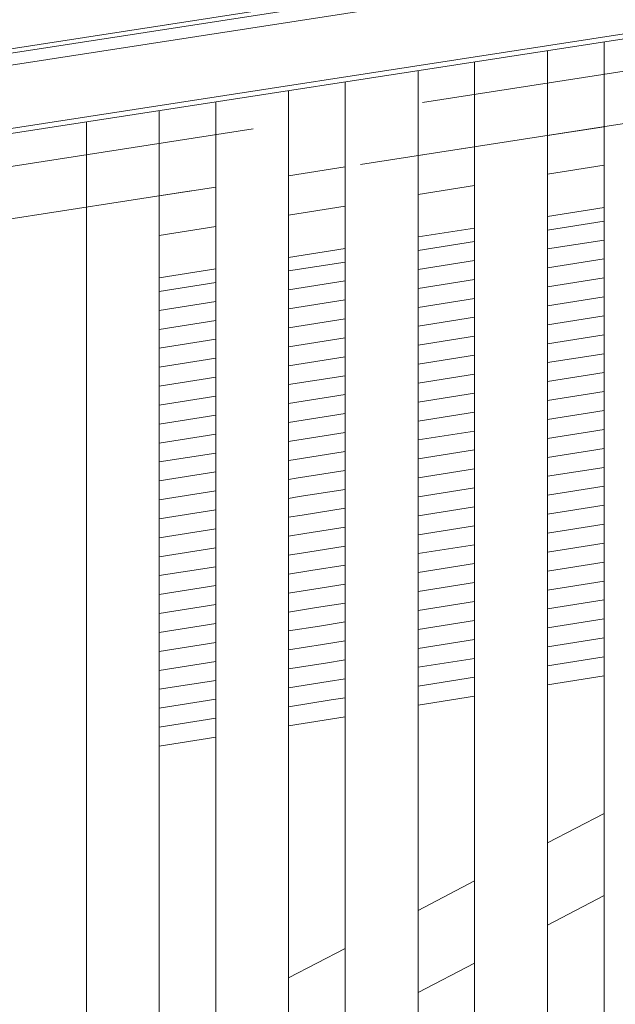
# Model space of a CAD drawing. Header units: millimetres. Extents: x -65 to 293624, y -1905 to 31061.
# Tile 205 of 256: x 113266 to 113634, y 22206 to 22814. Entities that reach past the tile are written whole.
import ezdxf

# ---------------------------------------------------------------- set-up
doc = ezdxf.new("R2010")
doc.units = ezdxf.units.MM
doc.header["$MEASUREMENT"] = 0
doc.linetypes.add('Hidden Line', pattern=[317.5, 211.666667, -105.833333])
for name, color, linetype in [('00 2D joon.AR', 7, 'Continuous'), ('1236 Katuslaed.AR', 7, 'Continuous'), ('1245 Sisehoovi varjestus.AR', 7, 'Continuous'), ('1248 Vihmaveerennid.AR', 7, 'Continuous'), ('1253 Terrassipostid.AR', 7, 'Continuous'), ('1263 Katuse alusserv.AR', 7, 'Continuous')]:
    doc.layers.add(name, color=color, linetype=linetype)

# ---------------------------------------------------------------- blocks, each defined once
blk = doc.blocks.new('Section Element_1060_3', base_point=(20443.11, 12361.43))
at = {"layer": '1253 Terrassipostid.AR', "color": 7, "linetype": 'Continuous', "lineweight": 13}
blk.add_line((113306.91, 22750.86), (113306.91, 16346.43), dxfattribs=at)
blk = doc.blocks.new('Section Element_1428_3', base_point=(20443.11, 12361.43))
at = {"layer": '1248 Vihmaveerennid.AR', "color": 7, "linetype": 'Continuous', "lineweight": 13}
for p, q in [((107570.49, 21918.29), (129117.53, 25242.47)), ((107568.05, 21915.2), (129117.8, 25239.8)), ((107543.87, 21904.09), (115361.89, 23110.22)), ((107539.52, 21861.1), (115361.91, 23067.9)), ((107539.84, 21864.29), (115361.91, 23071.05))]:
    blk.add_line(p, q, dxfattribs=at)
blk = doc.blocks.new('*X2062', base_point=(20443.11, 12361.43))
at = {"layer": '1263 Katuse alusserv.AR', "color": 7, "linetype": 'Continuous', "lineweight": 13}
for p, q in [((113386.88, 22651.73), (113351.88, 22646.2)), ((113386.88, 22651.73), (113351.88, 22646.2)), ((113386.88, 22640.03), (113351.88, 22634.5)), ((113386.88, 22640.03), (113351.88, 22634.5)), ((113386.88, 22628.34), (113351.88, 22622.81)), ((113386.88, 22628.34), (113351.88, 22622.81)), ((113386.88, 22616.64), (113351.88, 22611.11)), ((113386.88, 22616.64), (113351.88, 22611.11)), ((113386.88, 22604.94), (113351.88, 22599.41)), ((113386.88, 22604.94), (113351.88, 22599.41)), ((113386.88, 22593.24), (113351.88, 22587.71)), ((113386.88, 22593.24), (113351.88, 22587.71)), ((113386.88, 22581.54), (113351.88, 22576.01)), ((113386.88, 22581.54), (113351.88, 22576.01)), ((113386.88, 22569.84), (113351.88, 22564.31)), ((113386.88, 22569.84), (113351.88, 22564.31)), ((113386.88, 22558.15), (113351.88, 22552.62)), ((113386.88, 22558.15), (113351.88, 22552.62)), ((113386.88, 22546.45), (113351.88, 22540.92)), ((113386.88, 22546.45), (113351.88, 22540.92)), ((113386.88, 22534.75), (113351.88, 22529.22)), ((113386.88, 22534.75), (113351.88, 22529.22)), ((113386.88, 22523.05), (113351.88, 22517.52)), ((113386.88, 22523.05), (113351.88, 22517.52)), ((113386.88, 22511.35), (113351.88, 22505.82)), ((113386.88, 22511.35), (113351.88, 22505.82)), ((113386.88, 22499.65), (113351.88, 22494.12)), ((113386.88, 22499.65), (113351.88, 22494.12)), ((113386.88, 22487.96), (113351.88, 22482.43)), ((113386.88, 22487.96), (113351.88, 22482.43)), ((113386.88, 22476.26), (113351.88, 22470.73)), ((113386.88, 22476.26), (113351.88, 22470.73)), ((113386.88, 22464.56), (113351.88, 22459.03)), ((113386.88, 22464.56), (113351.88, 22459.03)), ((113386.88, 22452.86), (113351.88, 22447.33)), ((113386.88, 22452.86), (113351.88, 22447.33)), ((113386.88, 22441.16), (113351.88, 22435.63)), ((113386.88, 22441.16), (113351.88, 22435.63)), ((113386.88, 22429.46), (113351.88, 22423.93)), ((113386.88, 22429.46), (113351.88, 22423.93)), ((113386.88, 22417.77), (113351.88, 22412.24)), ((113386.88, 22417.77), (113351.88, 22412.24)), ((113386.88, 22406.07), (113351.88, 22400.54)), ((113386.88, 22406.07), (113351.88, 22400.54)), ((113386.88, 22394.37), (113351.88, 22388.84)), ((113386.88, 22394.37), (113351.88, 22388.84)), ((113386.88, 22382.67), (113351.88, 22377.14)), ((113386.88, 22382.67), (113351.88, 22377.14))]:
    blk.add_line(p, q, dxfattribs=at)
blk = doc.blocks.new('*X2063', base_point=(20443.11, 12361.43))
at = {"layer": '1263 Katuse alusserv.AR', "color": 7, "linetype": 'Continuous', "lineweight": 13}
for p, q in [((113386.88, 22651.73), (113351.88, 22646.2)), ((113386.88, 22651.73), (113351.88, 22646.2)), ((113386.88, 22640.03), (113351.88, 22634.5)), ((113386.88, 22640.03), (113351.88, 22634.5)), ((113386.88, 22628.34), (113351.88, 22622.81)), ((113386.88, 22628.34), (113351.88, 22622.81)), ((113386.88, 22616.64), (113351.88, 22611.11)), ((113386.88, 22616.64), (113351.88, 22611.11)), ((113386.88, 22604.94), (113351.88, 22599.41)), ((113386.88, 22604.94), (113351.88, 22599.41)), ((113386.88, 22593.24), (113351.88, 22587.71)), ((113386.88, 22593.24), (113351.88, 22587.71)), ((113386.88, 22581.54), (113351.88, 22576.01)), ((113386.88, 22581.54), (113351.88, 22576.01)), ((113386.88, 22569.84), (113351.88, 22564.31)), ((113386.88, 22569.84), (113351.88, 22564.31)), ((113386.88, 22558.15), (113351.88, 22552.62)), ((113386.88, 22558.15), (113351.88, 22552.62)), ((113386.88, 22546.45), (113351.88, 22540.92)), ((113386.88, 22546.45), (113351.88, 22540.92)), ((113386.88, 22534.75), (113351.88, 22529.22)), ((113386.88, 22534.75), (113351.88, 22529.22)), ((113386.88, 22523.05), (113351.88, 22517.52)), ((113386.88, 22523.05), (113351.88, 22517.52)), ((113386.88, 22511.35), (113351.88, 22505.82)), ((113386.88, 22511.35), (113351.88, 22505.82)), ((113386.88, 22499.65), (113351.88, 22494.12)), ((113386.88, 22499.65), (113351.88, 22494.12)), ((113386.88, 22487.96), (113351.88, 22482.43)), ((113386.88, 22487.96), (113351.88, 22482.43)), ((113386.88, 22476.26), (113351.88, 22470.73)), ((113386.88, 22476.26), (113351.88, 22470.73)), ((113386.88, 22464.56), (113351.88, 22459.03)), ((113386.88, 22464.56), (113351.88, 22459.03)), ((113386.88, 22452.86), (113351.88, 22447.33)), ((113386.88, 22452.86), (113351.88, 22447.33)), ((113386.88, 22441.16), (113351.88, 22435.63)), ((113386.88, 22441.16), (113351.88, 22435.63)), ((113386.88, 22429.46), (113351.88, 22423.93)), ((113386.88, 22429.46), (113351.88, 22423.93)), ((113386.88, 22417.77), (113351.88, 22412.24)), ((113386.88, 22417.77), (113351.88, 22412.24)), ((113386.88, 22406.07), (113351.88, 22400.54)), ((113386.88, 22406.07), (113351.88, 22400.54)), ((113386.88, 22394.37), (113351.88, 22388.84)), ((113386.88, 22394.37), (113351.88, 22388.84)), ((113386.88, 22382.67), (113351.88, 22377.14)), ((113386.88, 22382.67), (113351.88, 22377.14))]:
    blk.add_line(p, q, dxfattribs=at)
blk = doc.blocks.new('*X2064', base_point=(20443.11, 12361.43))
at = {"layer": '1263 Katuse alusserv.AR', "color": 7, "linetype": 'Continuous', "lineweight": 13}
for p, q in [((113466.88, 22664.37), (113431.88, 22658.84)), ((113466.88, 22664.37), (113431.88, 22658.84)), ((113466.88, 22652.67), (113431.88, 22647.14)), ((113466.88, 22652.67), (113431.88, 22647.14)), ((113466.88, 22640.98), (113431.88, 22635.45)), ((113466.88, 22640.98), (113431.88, 22635.45)), ((113466.88, 22629.28), (113431.88, 22623.75)), ((113466.88, 22629.28), (113431.88, 22623.75)), ((113466.88, 22617.58), (113431.88, 22612.05)), ((113466.88, 22617.58), (113431.88, 22612.05)), ((113466.88, 22605.88), (113431.88, 22600.35)), ((113466.88, 22605.88), (113431.88, 22600.35)), ((113466.88, 22594.18), (113431.88, 22588.65)), ((113466.88, 22594.18), (113431.88, 22588.65)), ((113466.88, 22582.48), (113431.88, 22576.95)), ((113466.88, 22582.48), (113431.88, 22576.95)), ((113466.88, 22570.79), (113431.88, 22565.26)), ((113466.88, 22570.79), (113431.88, 22565.26)), ((113466.88, 22559.09), (113432.99, 22553.73)), ((113466.88, 22559.09), (113432.99, 22553.73)), ((113432.99, 22553.73), (113431.88, 22553.56)), ((113432.99, 22553.73), (113431.88, 22553.56)), ((113466.88, 22547.39), (113434.79, 22542.32)), ((113466.88, 22547.39), (113434.79, 22542.32)), ((113434.79, 22542.32), (113431.88, 22541.86)), ((113434.79, 22542.32), (113431.88, 22541.86)), ((113436.59, 22530.91), (113431.88, 22530.16)), ((113436.59, 22530.91), (113431.88, 22530.16)), ((113466.88, 22535.69), (113436.59, 22530.91)), ((113466.88, 22535.69), (113436.59, 22530.91)), ((113438.4, 22519.49), (113431.88, 22518.46)), ((113438.4, 22519.49), (113431.88, 22518.46)), ((113466.88, 22523.99), (113438.4, 22519.49)), ((113466.88, 22523.99), (113438.4, 22519.49)), ((113440.2, 22508.08), (113431.88, 22506.76)), ((113440.2, 22508.08), (113431.88, 22506.76)), ((113466.88, 22512.29), (113440.2, 22508.08)), ((113466.88, 22512.29), (113440.2, 22508.08)), ((113466.88, 22500.6), (113442, 22496.67)), ((113466.88, 22500.6), (113442, 22496.67)), ((113442, 22496.67), (113431.88, 22495.07)), ((113442, 22496.67), (113431.88, 22495.07)), ((113466.88, 22488.9), (113443.81, 22485.25)), ((113466.88, 22488.9), (113443.81, 22485.25)), ((113443.81, 22485.25), (113431.88, 22483.37)), ((113443.81, 22485.25), (113431.88, 22483.37)), ((113466.88, 22477.2), (113445.61, 22473.84)), ((113466.88, 22477.2), (113445.61, 22473.84)), ((113445.61, 22473.84), (113431.88, 22471.67)), ((113445.61, 22473.84), (113431.88, 22471.67)), ((113466.88, 22465.5), (113447.41, 22462.43)), ((113466.88, 22465.5), (113447.41, 22462.43)), ((113447.41, 22462.43), (113431.88, 22459.97)), ((113447.41, 22462.43), (113431.88, 22459.97)), ((113466.88, 22453.8), (113449.22, 22451.01)), ((113466.88, 22453.8), (113449.22, 22451.01)), ((113449.22, 22451.01), (113431.88, 22448.27)), ((113449.22, 22451.01), (113431.88, 22448.27)), ((113451.02, 22439.6), (113431.88, 22436.57)), ((113451.02, 22439.6), (113431.88, 22436.57)), ((113466.88, 22442.11), (113451.02, 22439.6)), ((113466.88, 22442.11), (113451.02, 22439.6)), ((113452.82, 22428.19), (113431.88, 22424.88)), ((113452.82, 22428.19), (113431.88, 22424.88)), ((113466.88, 22430.41), (113452.82, 22428.19)), ((113466.88, 22430.41), (113452.82, 22428.19)), ((113454.63, 22416.77), (113431.88, 22413.18)), ((113454.63, 22416.77), (113431.88, 22413.18)), ((113466.88, 22418.71), (113454.63, 22416.77)), ((113466.88, 22418.71), (113454.63, 22416.77)), ((113456.43, 22405.36), (113431.88, 22401.48)), ((113456.43, 22405.36), (113431.88, 22401.48)), ((113466.88, 22407.01), (113456.43, 22405.36)), ((113466.88, 22407.01), (113456.43, 22405.36)), ((113458.23, 22393.95), (113431.88, 22389.78)), ((113458.23, 22393.95), (113431.88, 22389.78)), ((113466.88, 22395.31), (113458.23, 22393.95)), ((113466.88, 22395.31), (113458.23, 22393.95))]:
    blk.add_line(p, q, dxfattribs=at)
blk = doc.blocks.new('*X2065', base_point=(20443.11, 12361.43))
at = {"layer": '1263 Katuse alusserv.AR', "color": 7, "linetype": 'Continuous', "lineweight": 13}
for p, q in [((113466.88, 22664.37), (113431.88, 22658.84)), ((113466.88, 22664.37), (113431.88, 22658.84)), ((113466.88, 22652.67), (113431.88, 22647.14)), ((113466.88, 22652.67), (113431.88, 22647.14)), ((113466.88, 22640.98), (113431.88, 22635.45)), ((113466.88, 22640.98), (113431.88, 22635.45)), ((113466.88, 22629.28), (113431.88, 22623.75)), ((113466.88, 22629.28), (113431.88, 22623.75)), ((113466.88, 22617.58), (113431.88, 22612.05)), ((113466.88, 22617.58), (113431.88, 22612.05)), ((113466.88, 22605.88), (113431.88, 22600.35)), ((113466.88, 22605.88), (113431.88, 22600.35)), ((113466.88, 22594.18), (113431.88, 22588.65)), ((113466.88, 22594.18), (113431.88, 22588.65)), ((113466.88, 22582.48), (113431.88, 22576.95)), ((113466.88, 22582.48), (113431.88, 22576.95)), ((113466.88, 22570.79), (113431.88, 22565.26)), ((113466.88, 22570.79), (113431.88, 22565.26)), ((113466.88, 22559.09), (113432.99, 22553.73)), ((113466.88, 22559.09), (113432.99, 22553.73)), ((113432.99, 22553.73), (113431.88, 22553.56)), ((113432.99, 22553.73), (113431.88, 22553.56)), ((113466.88, 22547.39), (113434.79, 22542.32)), ((113466.88, 22547.39), (113434.79, 22542.32)), ((113434.79, 22542.32), (113431.88, 22541.86)), ((113434.79, 22542.32), (113431.88, 22541.86)), ((113436.59, 22530.91), (113431.88, 22530.16)), ((113436.59, 22530.91), (113431.88, 22530.16)), ((113466.88, 22535.69), (113436.59, 22530.91)), ((113466.88, 22535.69), (113436.59, 22530.91)), ((113438.4, 22519.49), (113431.88, 22518.46)), ((113438.4, 22519.49), (113431.88, 22518.46)), ((113466.88, 22523.99), (113438.4, 22519.49)), ((113466.88, 22523.99), (113438.4, 22519.49)), ((113440.2, 22508.08), (113431.88, 22506.76)), ((113440.2, 22508.08), (113431.88, 22506.76)), ((113466.88, 22512.29), (113440.2, 22508.08)), ((113466.88, 22512.29), (113440.2, 22508.08)), ((113466.88, 22500.6), (113442, 22496.67)), ((113466.88, 22500.6), (113442, 22496.67)), ((113442, 22496.67), (113431.88, 22495.07)), ((113442, 22496.67), (113431.88, 22495.07)), ((113466.88, 22488.9), (113443.81, 22485.25)), ((113466.88, 22488.9), (113443.81, 22485.25)), ((113443.81, 22485.25), (113431.88, 22483.37)), ((113443.81, 22485.25), (113431.88, 22483.37)), ((113466.88, 22477.2), (113445.61, 22473.84)), ((113466.88, 22477.2), (113445.61, 22473.84)), ((113445.61, 22473.84), (113431.88, 22471.67)), ((113445.61, 22473.84), (113431.88, 22471.67)), ((113466.88, 22465.5), (113447.41, 22462.43)), ((113466.88, 22465.5), (113447.41, 22462.43)), ((113447.41, 22462.43), (113431.88, 22459.97)), ((113447.41, 22462.43), (113431.88, 22459.97)), ((113466.88, 22453.8), (113449.22, 22451.01)), ((113466.88, 22453.8), (113449.22, 22451.01)), ((113449.22, 22451.01), (113431.88, 22448.27)), ((113449.22, 22451.01), (113431.88, 22448.27)), ((113451.02, 22439.6), (113431.88, 22436.57)), ((113451.02, 22439.6), (113431.88, 22436.57)), ((113466.88, 22442.11), (113451.02, 22439.6)), ((113466.88, 22442.11), (113451.02, 22439.6)), ((113452.82, 22428.19), (113431.88, 22424.88)), ((113452.82, 22428.19), (113431.88, 22424.88)), ((113466.88, 22430.41), (113452.82, 22428.19)), ((113466.88, 22430.41), (113452.82, 22428.19)), ((113454.63, 22416.77), (113431.88, 22413.18)), ((113454.63, 22416.77), (113431.88, 22413.18)), ((113466.88, 22418.71), (113454.63, 22416.77)), ((113466.88, 22418.71), (113454.63, 22416.77)), ((113456.43, 22405.36), (113431.88, 22401.48)), ((113456.43, 22405.36), (113431.88, 22401.48)), ((113466.88, 22407.01), (113456.43, 22405.36)), ((113466.88, 22407.01), (113456.43, 22405.36)), ((113458.23, 22393.95), (113431.88, 22389.78)), ((113458.23, 22393.95), (113431.88, 22389.78)), ((113466.88, 22395.31), (113458.23, 22393.95)), ((113466.88, 22395.31), (113458.23, 22393.95))]:
    blk.add_line(p, q, dxfattribs=at)
blk = doc.blocks.new('*X2066', base_point=(20443.11, 12361.43))
at = {"layer": '1263 Katuse alusserv.AR', "color": 7, "linetype": 'Continuous', "lineweight": 13}
for p, q in [((113546.88, 22677.01), (113511.88, 22671.48)), ((113546.88, 22677.01), (113511.88, 22671.48)), ((113546.88, 22665.31), (113511.88, 22659.78)), ((113546.88, 22665.31), (113511.88, 22659.78)), ((113546.88, 22653.62), (113511.88, 22648.09)), ((113546.88, 22653.62), (113511.88, 22648.09)), ((113546.88, 22641.92), (113511.88, 22636.39)), ((113546.88, 22641.92), (113511.88, 22636.39)), ((113546.88, 22630.22), (113511.88, 22624.69)), ((113546.88, 22630.22), (113511.88, 22624.69)), ((113546.88, 22618.52), (113511.88, 22612.99)), ((113546.88, 22618.52), (113511.88, 22612.99)), ((113546.88, 22606.82), (113511.88, 22601.29)), ((113546.88, 22606.82), (113511.88, 22601.29)), ((113546.88, 22595.12), (113511.88, 22589.59)), ((113546.88, 22595.12), (113511.88, 22589.59)), ((113546.88, 22583.43), (113511.88, 22577.9)), ((113546.88, 22583.43), (113511.88, 22577.9)), ((113546.88, 22571.73), (113511.88, 22566.2)), ((113546.88, 22571.73), (113511.88, 22566.2)), ((113546.88, 22560.03), (113511.88, 22554.5)), ((113546.88, 22560.03), (113511.88, 22554.5)), ((113546.88, 22548.33), (113511.88, 22542.8)), ((113546.88, 22548.33), (113511.88, 22542.8)), ((113546.88, 22536.63), (113511.88, 22531.1)), ((113546.88, 22536.63), (113511.88, 22531.1)), ((113546.88, 22524.94), (113511.88, 22519.4)), ((113546.88, 22524.94), (113511.88, 22519.4)), ((113546.88, 22513.24), (113511.88, 22507.71)), ((113546.88, 22513.24), (113511.88, 22507.71)), ((113546.88, 22501.54), (113511.88, 22496.01)), ((113546.88, 22501.54), (113511.88, 22496.01)), ((113546.88, 22489.84), (113511.88, 22484.31)), ((113546.88, 22489.84), (113511.88, 22484.31)), ((113546.88, 22478.14), (113511.88, 22472.61)), ((113546.88, 22478.14), (113511.88, 22472.61)), ((113546.88, 22466.44), (113511.88, 22460.91)), ((113546.88, 22466.44), (113511.88, 22460.91)), ((113546.88, 22454.75), (113511.88, 22449.22)), ((113546.88, 22454.75), (113511.88, 22449.22)), ((113546.88, 22443.05), (113511.88, 22437.52)), ((113546.88, 22443.05), (113511.88, 22437.52)), ((113546.88, 22431.35), (113511.88, 22425.82)), ((113546.88, 22431.35), (113511.88, 22425.82)), ((113546.88, 22419.65), (113511.88, 22414.12)), ((113546.88, 22419.65), (113511.88, 22414.12)), ((113546.88, 22407.95), (113511.88, 22402.42)), ((113546.88, 22407.95), (113511.88, 22402.42))]:
    blk.add_line(p, q, dxfattribs=at)
blk = doc.blocks.new('*X2067', base_point=(20443.11, 12361.43))
at = {"layer": '1263 Katuse alusserv.AR', "color": 7, "linetype": 'Continuous', "lineweight": 13}
for p, q in [((113546.88, 22677.01), (113511.88, 22671.48)), ((113546.88, 22677.01), (113511.88, 22671.48)), ((113546.88, 22665.31), (113511.88, 22659.78)), ((113546.88, 22665.31), (113511.88, 22659.78)), ((113546.88, 22653.62), (113511.88, 22648.09)), ((113546.88, 22653.62), (113511.88, 22648.09)), ((113546.88, 22641.92), (113511.88, 22636.39)), ((113546.88, 22641.92), (113511.88, 22636.39)), ((113546.88, 22630.22), (113511.88, 22624.69)), ((113546.88, 22630.22), (113511.88, 22624.69)), ((113546.88, 22618.52), (113511.88, 22612.99)), ((113546.88, 22618.52), (113511.88, 22612.99)), ((113546.88, 22606.82), (113511.88, 22601.29)), ((113546.88, 22606.82), (113511.88, 22601.29)), ((113546.88, 22595.12), (113511.88, 22589.59)), ((113546.88, 22595.12), (113511.88, 22589.59)), ((113546.88, 22583.43), (113511.88, 22577.9)), ((113546.88, 22583.43), (113511.88, 22577.9)), ((113546.88, 22571.73), (113511.88, 22566.2)), ((113546.88, 22571.73), (113511.88, 22566.2)), ((113546.88, 22560.03), (113511.88, 22554.5)), ((113546.88, 22560.03), (113511.88, 22554.5)), ((113546.88, 22548.33), (113511.88, 22542.8)), ((113546.88, 22548.33), (113511.88, 22542.8)), ((113546.88, 22536.63), (113511.88, 22531.1)), ((113546.88, 22536.63), (113511.88, 22531.1)), ((113546.88, 22524.94), (113511.88, 22519.4)), ((113546.88, 22524.94), (113511.88, 22519.4)), ((113546.88, 22513.24), (113511.88, 22507.71)), ((113546.88, 22513.24), (113511.88, 22507.71)), ((113546.88, 22501.54), (113511.88, 22496.01)), ((113546.88, 22501.54), (113511.88, 22496.01)), ((113546.88, 22489.84), (113511.88, 22484.31)), ((113546.88, 22489.84), (113511.88, 22484.31)), ((113546.88, 22478.14), (113511.88, 22472.61)), ((113546.88, 22478.14), (113511.88, 22472.61)), ((113546.88, 22466.44), (113511.88, 22460.91)), ((113546.88, 22466.44), (113511.88, 22460.91)), ((113546.88, 22454.75), (113511.88, 22449.22)), ((113546.88, 22454.75), (113511.88, 22449.22)), ((113546.88, 22443.05), (113511.88, 22437.52)), ((113546.88, 22443.05), (113511.88, 22437.52)), ((113546.88, 22431.35), (113511.88, 22425.82)), ((113546.88, 22431.35), (113511.88, 22425.82)), ((113546.88, 22419.65), (113511.88, 22414.12)), ((113546.88, 22419.65), (113511.88, 22414.12)), ((113546.88, 22407.95), (113511.88, 22402.42)), ((113546.88, 22407.95), (113511.88, 22402.42))]:
    blk.add_line(p, q, dxfattribs=at)
blk = doc.blocks.new('*X2068', base_point=(20443.11, 12361.43))
at = {"layer": '1263 Katuse alusserv.AR', "color": 7, "linetype": 'Continuous', "lineweight": 13}
for p, q in [((113626.88, 22689.65), (113591.88, 22684.12)), ((113626.88, 22689.65), (113591.88, 22684.12)), ((113626.88, 22677.95), (113591.88, 22672.42)), ((113626.88, 22677.95), (113591.88, 22672.42)), ((113626.88, 22666.26), (113591.88, 22660.73)), ((113626.88, 22666.26), (113591.88, 22660.73)), ((113626.88, 22654.56), (113591.88, 22649.03)), ((113626.88, 22654.56), (113591.88, 22649.03)), ((113626.88, 22642.86), (113591.88, 22637.33)), ((113626.88, 22642.86), (113591.88, 22637.33)), ((113626.88, 22631.16), (113591.88, 22625.63)), ((113626.88, 22631.16), (113591.88, 22625.63)), ((113626.88, 22619.46), (113591.88, 22613.93)), ((113626.88, 22619.46), (113591.88, 22613.93)), ((113626.88, 22607.76), (113591.88, 22602.23)), ((113626.88, 22607.76), (113591.88, 22602.23)), ((113626.88, 22596.07), (113591.88, 22590.54)), ((113626.88, 22596.07), (113591.88, 22590.54)), ((113626.88, 22584.37), (113591.88, 22578.84)), ((113626.88, 22584.37), (113591.88, 22578.84)), ((113626.88, 22572.67), (113591.88, 22567.14)), ((113626.88, 22572.67), (113591.88, 22567.14)), ((113626.88, 22560.97), (113591.88, 22555.44)), ((113626.88, 22560.97), (113591.88, 22555.44)), ((113626.88, 22549.27), (113591.88, 22543.74)), ((113626.88, 22549.27), (113591.88, 22543.74)), ((113626.88, 22537.58), (113591.88, 22532.05)), ((113626.88, 22537.58), (113591.88, 22532.05)), ((113626.88, 22525.88), (113591.88, 22520.35)), ((113626.88, 22525.88), (113591.88, 22520.35)), ((113626.88, 22514.18), (113591.88, 22508.65)), ((113626.88, 22514.18), (113591.88, 22508.65)), ((113626.88, 22502.48), (113591.88, 22496.95)), ((113626.88, 22502.48), (113591.88, 22496.95)), ((113626.88, 22490.78), (113591.88, 22485.25)), ((113626.88, 22490.78), (113591.88, 22485.25)), ((113626.88, 22479.08), (113591.88, 22473.55)), ((113626.88, 22479.08), (113591.88, 22473.55)), ((113626.88, 22467.39), (113591.88, 22461.86)), ((113626.88, 22467.39), (113591.88, 22461.86)), ((113626.88, 22455.69), (113591.88, 22450.16)), ((113626.88, 22455.69), (113591.88, 22450.16)), ((113626.88, 22443.99), (113591.88, 22438.46)), ((113626.88, 22443.99), (113591.88, 22438.46)), ((113626.88, 22432.29), (113591.88, 22426.76)), ((113626.88, 22432.29), (113591.88, 22426.76)), ((113626.88, 22420.59), (113591.88, 22415.06)), ((113626.88, 22420.59), (113591.88, 22415.06))]:
    blk.add_line(p, q, dxfattribs=at)
blk = doc.blocks.new('*X2069', base_point=(20443.11, 12361.43))
at = {"layer": '1263 Katuse alusserv.AR', "color": 7, "linetype": 'Continuous', "lineweight": 13}
for p, q in [((113626.88, 22689.65), (113591.88, 22684.12)), ((113626.88, 22689.65), (113591.88, 22684.12)), ((113626.88, 22677.95), (113591.88, 22672.42)), ((113626.88, 22677.95), (113591.88, 22672.42)), ((113626.88, 22666.26), (113591.88, 22660.73)), ((113626.88, 22666.26), (113591.88, 22660.73)), ((113626.88, 22654.56), (113591.88, 22649.03)), ((113626.88, 22654.56), (113591.88, 22649.03)), ((113626.88, 22642.86), (113591.88, 22637.33)), ((113626.88, 22642.86), (113591.88, 22637.33)), ((113626.88, 22631.16), (113591.88, 22625.63)), ((113626.88, 22631.16), (113591.88, 22625.63)), ((113626.88, 22619.46), (113591.88, 22613.93)), ((113626.88, 22619.46), (113591.88, 22613.93)), ((113626.88, 22607.76), (113591.88, 22602.23)), ((113626.88, 22607.76), (113591.88, 22602.23)), ((113626.88, 22596.07), (113591.88, 22590.54)), ((113626.88, 22596.07), (113591.88, 22590.54)), ((113626.88, 22584.37), (113591.88, 22578.84)), ((113626.88, 22584.37), (113591.88, 22578.84)), ((113626.88, 22572.67), (113591.88, 22567.14)), ((113626.88, 22572.67), (113591.88, 22567.14)), ((113626.88, 22560.97), (113591.88, 22555.44)), ((113626.88, 22560.97), (113591.88, 22555.44)), ((113626.88, 22549.27), (113591.88, 22543.74)), ((113626.88, 22549.27), (113591.88, 22543.74)), ((113626.88, 22537.58), (113591.88, 22532.05)), ((113626.88, 22537.58), (113591.88, 22532.05)), ((113626.88, 22525.88), (113591.88, 22520.35)), ((113626.88, 22525.88), (113591.88, 22520.35)), ((113626.88, 22514.18), (113591.88, 22508.65)), ((113626.88, 22514.18), (113591.88, 22508.65)), ((113626.88, 22502.48), (113591.88, 22496.95)), ((113626.88, 22502.48), (113591.88, 22496.95)), ((113626.88, 22490.78), (113591.88, 22485.25)), ((113626.88, 22490.78), (113591.88, 22485.25)), ((113626.88, 22479.08), (113591.88, 22473.55)), ((113626.88, 22479.08), (113591.88, 22473.55)), ((113626.88, 22467.39), (113591.88, 22461.86)), ((113626.88, 22467.39), (113591.88, 22461.86)), ((113626.88, 22455.69), (113591.88, 22450.16)), ((113626.88, 22455.69), (113591.88, 22450.16)), ((113626.88, 22443.99), (113591.88, 22438.46)), ((113626.88, 22443.99), (113591.88, 22438.46)), ((113626.88, 22432.29), (113591.88, 22426.76)), ((113626.88, 22432.29), (113591.88, 22426.76)), ((113626.88, 22420.59), (113591.88, 22415.06)), ((113626.88, 22420.59), (113591.88, 22415.06))]:
    blk.add_line(p, q, dxfattribs=at)
blk = doc.blocks.new('Section Element_1680_3', base_point=(20443.11, 12361.43))
at = {"layer": '1263 Katuse alusserv.AR', "color": 7, "linetype": 'Continuous', "lineweight": 13}
for p, q in [((113591.88, 22403.36), (113626.88, 22408.89)), ((113511.88, 22390.72), (113546.88, 22396.25)), ((113431.88, 22378.08), (113466.88, 22383.61)), ((113351.88, 22365.44), (113386.88, 22370.97))]:
    blk.add_line(p, q, dxfattribs=at)
at = {"layer": '1263 Katuse alusserv.AR', "lineweight": 0}
for name in ['*X2068', '*X2069', '*X2066', '*X2067', '*X2064', '*X2065', '*X2062', '*X2063']:
    blk.add_blockref(name, (20443.11, 12361.43), dxfattribs=at)
blk = doc.blocks.new('Section Element_1735_3', base_point=(20443.11, 12361.43))
at = {"layer": '1245 Sisehoovi varjestus.AR', "color": 7, "linetype": 'Continuous', "lineweight": 13}
for p, q in [((113431.88, 19956.43), (113431.88, 22770.14)), ((113386.88, 19956.43), (113386.88, 22763.2))]:
    blk.add_line(p, q, dxfattribs=at)
blk = doc.blocks.new('Section Element_1736_3', base_point=(20443.11, 12361.43))
at = {"layer": '1245 Sisehoovi varjestus.AR', "color": 7, "linetype": 'Continuous', "lineweight": 13}
blk.add_line((113351.88, 19956.43), (113351.88, 22757.8), dxfattribs=at)
blk = doc.blocks.new('Section Element_1737_3', base_point=(20443.11, 12361.43))
at = {"layer": '1245 Sisehoovi varjestus.AR', "color": 7, "linetype": 'Continuous', "lineweight": 13}
for p, q in [((113511.88, 19956.43), (113511.88, 22782.49)), ((113466.88, 19956.43), (113466.88, 22775.54))]:
    blk.add_line(p, q, dxfattribs=at)
blk = doc.blocks.new('Section Element_1738_3', base_point=(20443.11, 12361.43))
at = {"layer": '1245 Sisehoovi varjestus.AR', "color": 7, "linetype": 'Continuous', "lineweight": 13}
for p, q in [((113591.88, 19956.43), (113591.88, 22794.83)), ((113546.88, 19956.43), (113546.88, 22787.89))]:
    blk.add_line(p, q, dxfattribs=at)
blk = doc.blocks.new('Section Element_1739_3', base_point=(20443.11, 12361.43))
at = {"layer": '1245 Sisehoovi varjestus.AR', "color": 7, "linetype": 'Continuous', "lineweight": 13}
blk.add_line((113626.88, 19961.14), (113626.88, 22800.23), dxfattribs=at)
blk = doc.blocks.new('Section Element_1921_3', base_point=(20443.11, 12361.43))
at = {"layer": '1245 Sisehoovi varjestus.AR', "color": 7, "linetype": 'Continuous', "lineweight": 13}
for p, q in [((113626.88, 22323.9), (113591.88, 22305.66)), ((113546.88, 22282.22), (113511.88, 22263.98)), ((113626.88, 22273.16), (113591.88, 22254.92)), ((113466.88, 22240.53), (113431.88, 22222.3)), ((113546.88, 22231.47), (113511.88, 22213.24))]:
    blk.add_line(p, q, dxfattribs=at)
blk = doc.blocks.new('Section Element_1947_3', base_point=(20443.11, 12361.43))
at = {"layer": '1245 Sisehoovi varjestus.AR', "color": 7, "linetype": 'Continuous', "lineweight": 13}
for p, q in [((113626.88, 22724.2), (113591.88, 22718.67)), ((113546.88, 22711.56), (113511.88, 22706.03)), ((113466.88, 22698.92), (113431.88, 22693.39)), ((113626.88, 22698.01), (113591.88, 22692.48)), ((113386.88, 22686.28), (113351.88, 22680.75)), ((113546.88, 22685.37), (113511.88, 22679.84)), ((113466.88, 22672.73), (113431.88, 22667.2)), ((113386.88, 22660.09), (113351.88, 22654.56))]:
    blk.add_line(p, q, dxfattribs=at)
blk = doc.blocks.new('Section Element_3000_3', base_point=(20443.11, 12361.43))
at = {"layer": '1236 Katuslaed.AR', "color": 7, "linetype": 'Continuous', "lineweight": 13}
for p, q in [((113626.88, 22747.92), (113591.88, 22742.49)), ((113546.88, 22735.5), (113511.88, 22730.07)), ((113466.88, 22723.08), (113431.88, 22717.65)), ((113386.88, 22710.66), (113351.88, 22705.23))]:
    blk.add_line(p, q, dxfattribs=at)

msp = doc.modelspace()

# ---------------------------------------------------------------- linework, layer by layer
at = {"layer": '00 2D joon.AR', "color": 41, "linetype": 'Hidden Line', "lineweight": 13, "true_color": 0xffeda8, "flags": 128}
msp.add_lwpolyline([(107541.94, 21835.68), (107546.85, 21804.06), (129116.9, 25152.59), (129111.99, 25184.21)], close=True, dxfattribs=at)

# ---------------------------------------------------------------- block references
at = {"layer": '1236 Katuslaed.AR', "lineweight": 0}
msp.add_blockref('Section Element_3000_3', (20443.11, 12361.43), dxfattribs=at)
at = {"layer": '1245 Sisehoovi varjestus.AR', "lineweight": 0}
for name in ['Section Element_1947_3', 'Section Element_1739_3', 'Section Element_1738_3', 'Section Element_1737_3', 'Section Element_1735_3', 'Section Element_1736_3', 'Section Element_1921_3']:
    msp.add_blockref(name, (20443.11, 12361.43), dxfattribs=at)
at = {"layer": '1248 Vihmaveerennid.AR', "lineweight": 0}
msp.add_blockref('Section Element_1428_3', (20443.11, 12361.43), dxfattribs=at)
at = {"layer": '1253 Terrassipostid.AR', "lineweight": 0}
msp.add_blockref('Section Element_1060_3', (20443.11, 12361.43), dxfattribs=at)
at = {"layer": '1263 Katuse alusserv.AR', "lineweight": 0}
msp.add_blockref('Section Element_1680_3', (20443.11, 12361.43), dxfattribs=at)

doc.saveas('drawing.dxf')
